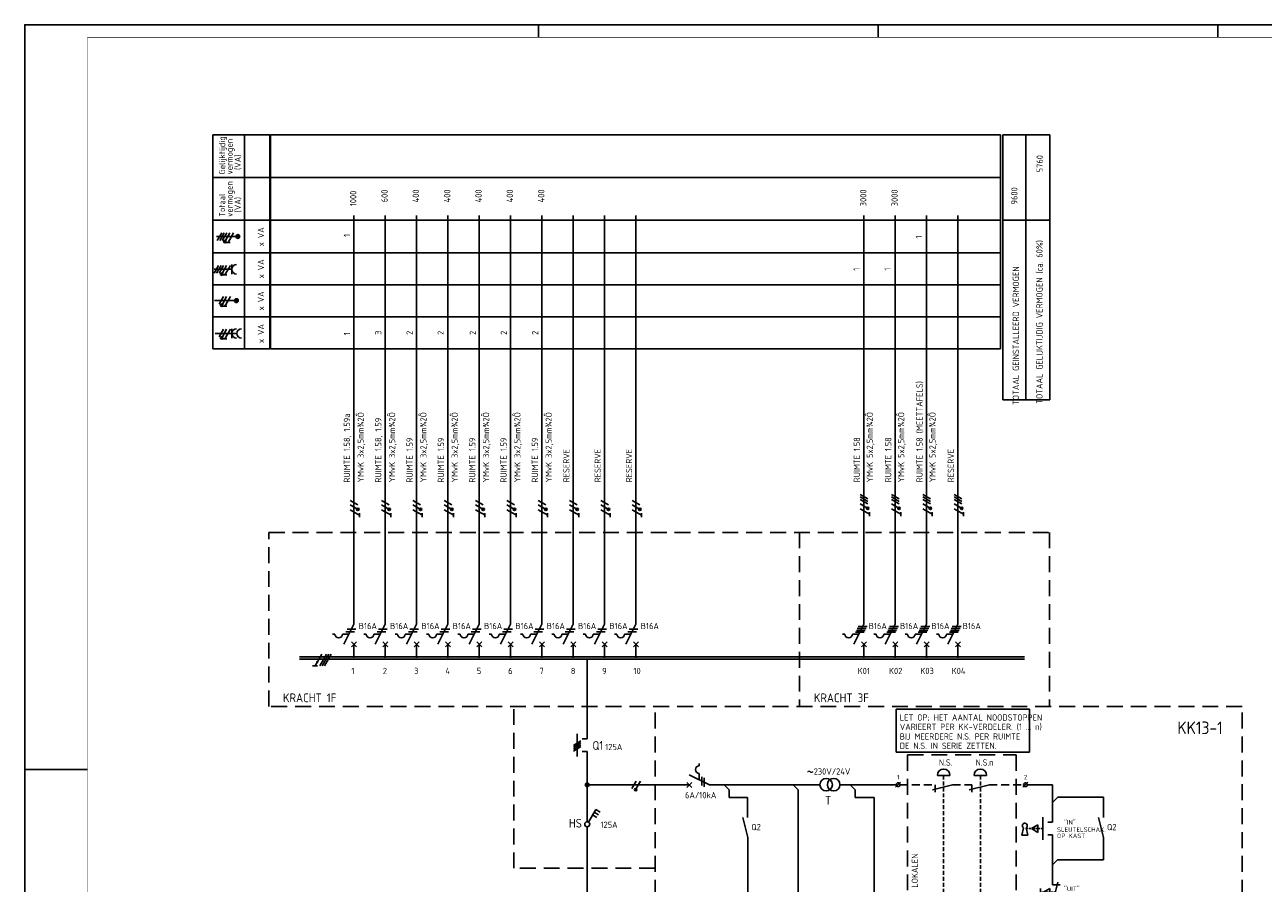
# Model space of a CAD drawing. Header units: millimetres. Extents: x 0 to 841, y 0 to 594.
# Tile 3 of 5: x 0 to 494, y 252 to 594. Entities that reach past the tile are written whole.
import ezdxf
from ezdxf.enums import TextEntityAlignment as Align

# ---------------------------------------------------------------- set-up
doc = ezdxf.new("R2010")
doc.units = ezdxf.units.MM
doc.linetypes.add('HIDDEN', pattern=[9.525, 6.35, -3.175])
doc.layers.get('0').update_dxf_attribs({"linetype": 'CONTINUOUS'})
for name, color, linetype in [('1', 7, 'CONTINUOUS'), ('40', 1, 'CONTINUOUS'), ('41', 2, 'CONTINUOUS'), ('52', 1, 'HIDDEN'), ('70', 1, 'CONTINUOUS'), ('71', 2, 'CONTINUOUS'), ('73', 4, 'CONTINUOUS'), ('EL$2B---_KADER', 4, 'CONTINUOUS'), ('LIJN018', 210, 'CONTINUOUS'), ('LIJN025', 10, 'CONTINUOUS'), ('LIJN035', 50, 'CONTINUOUS'), ('LIJN050', 90, 'CONTINUOUS'), ('TEKST25', 10, 'CONTINUOUS'), ('TEKST35', 50, 'CONTINUOUS'), ('TEKST50', 90, 'CONTINUOUS'), ('TEKST70', 130, 'CONTINUOUS')]:
    doc.layers.add(name, color=color, linetype=linetype)
doc.styles.add('5_0', font='iso.shx')
doc.styles.add('ISO', font='ISO.SHX')
doc.styles.add('NEN', font='iso.shx')
doc.styles.add('ROMAND', font='romand')

# ---------------------------------------------------------------- blocks, each defined once
blk = doc.blocks.new('A1')
at = {"layer": 'LIJN025'}
for p, q in [((205, 589), (205, 594)), ((340.5, 589), (340.5, 594)), ((476, 589), (476, 594)), ((0, 297), (25, 297))]:
    blk.add_line(p, q, dxfattribs=at)
blk.add_lwpolyline([(0, 0), (0, 594), (841, 594), (841, 0)], close=True, dxfattribs=at)
at = {"layer": 'LIJN050', "const_width": 0.2}
blk.add_lwpolyline([(836, 5), (836, 589), (25, 589), (25, 5)], close=True, dxfattribs=at)
at = {"layer": 'TEKST25', "style": 'ROMAND', "width": 2.899115}
blk.add_attdef('STATUS', text='', height=2.5, dxfattribs=at).set_placement((795, 71.5), (834, 71.5), align=Align.FIT)
at = {"layer": 'TEKST25', "style": 'ISO'}
for tag, p in [('E', (796.25, 66)), ('NAAM-E', (807.75, 66)), ('DATUM-E', (826, 66)), ('D', (796.25, 61)), ('NAAM-D', (807.75, 61)), ('DATUM-D', (826, 61)), ('C', (796.25, 56)), ('NAAM-C', (807.75, 56)), ('DATUM-C', (826, 56)), ('B', (796.25, 51)), ('NAAM-B', (807.75, 51)), ('DATUM-B', (826, 51)), ('A', (796.25, 46)), ('NAAM-A', (807.75, 46)), ('DATUM-A', (826, 46))]:
    blk.add_attdef(tag, text='', height=2.5, dxfattribs=at).set_placement(p, align=Align.CENTER)
for tag, p in [('DATUM', (673.75, 36.25)), ('SCHAAL', (709, 36.25)), ('GETEKEND', (739.25, 36.25)), ('GECONTOL.', (774, 36.25)), ('FORMAAT', (804.25, 28.25))]:
    blk.add_attdef(tag, p, '', height=2.5, dxfattribs=at)
at = {"layer": 'TEKST35', "style": 'ISO'}
for tag, p in [('PROJECT', (675.5, 72.5)), ('PLAATS', (675.5, 63.5)), ('INSTALLATIE-REGEL1', (675.5, 52.5)), ('INSTALLATIE-REGEL2', (675.5, 43.5))]:
    blk.add_attdef(tag, p, '', height=4, dxfattribs=at)
blk.add_attdef('PROJ.NR.', text='', height=4, dxfattribs=at).set_placement((822, 23), align=Align.CENTER)
at = {"layer": 'TEKST50', "style": 'ISO'}
blk.add_attdef('FILE-NAAM', text='', height=5, dxfattribs=at).set_placement((814.5, 7.5), align=Align.CENTER)
blk = doc.blocks.new('TTOTVERM')
at = {"layer": '40', "style": 'NEN'}
for s, p in [('TOTAAL GELIJKTIJDIG VERMOGEN (ca. 60%)', (15.91, -76.18)), ('TOTAAL GEINSTALLEERD VERMOGEN', (6.52, -81.68))]:
    blk.add_text(s, height=2.5, rotation=90, dxfattribs=at).set_placement(p, align=Align.CENTER)
blk = doc.blocks.new('RWS076')
at = {"layer": '71'}
blk.add_line((2, 0), (0, 2), dxfattribs=at)
blk = doc.blocks.new('RWS023', base_point=(227, 181))
at = {"layer": '40', "style": 'NEN'}
blk.add_text('~', height=5, dxfattribs=at).set_placement((223.5, 179.5))
blk = doc.blocks.new('RWS075')
at = {"layer": '71'}
blk.add_line((2, 0), (0, -2), dxfattribs=at)
blk = doc.blocks.new('STUURSTRROC')
at = {"layer": '1', "color": 2}
for p, q in [((-216.59, -22.7), (-216.59, -23.7)), ((-220.59, -27.28), (-212.55, -31.3)), ((-216.59, -26.7), (-216.59, -29.28))]:
    blk.add_line(p, q, dxfattribs=at)
at = {"layer": '1', "color": 1}
for p, q in [((-241.75, -29.75), (-243.5, -32.78)), ((-240, -29.75), (-241.73, -32.74))]:
    blk.add_line(p, q, dxfattribs=at)
blk.add_circle((-241.97, -33.18), 0.5, dxfattribs=at)
at = {"layer": '1', "color": 2}
blk.add_arc((-216.59, -25.2), 1.5, 90, 270, dxfattribs=at)
at = {"layer": '52', "ltscale": 0.1}
blk.add_line((-79.6, -48.71), (-85.97, -48.71), dxfattribs=at)
at = {"layer": '52', "linetype": 'HIDDEN', "ltscale": 0.1}
blk.add_line((-74.57, -74.11), (-80.45, -74.11), dxfattribs=at)
at = {"layer": '70'}
for p, q in [((-215.59, -28.03), (-215.59, -31.53)), ((-214.59, -28.53), (-214.59, -32.03)), ((-138.26, -32.21), (-136.26, -30.21)), ((-87.48, -32.21), (-85.48, -30.21)), ((-36.2, -91.16), (-34.2, -89.16)), ((-36.18, -113.36), (-34.18, -111.36)), ((-138.26, -117.01), (-136.26, -115.01)), ((-87.48, -117.01), (-85.48, -115.01))]:
    blk.add_line(p, q, dxfattribs=at)
at = {"layer": '70', "const_width": 0.5}
blk.add_lwpolyline([(-242.22, -33.18, 1), (-241.72, -33.18, 1)], format="xyb", close=True, dxfattribs=at)
at = {"layer": '71'}
for p, q in [((-121.61, -27.51), (-116.61, -27.51)), ((-106.96, -27.51), (-101.96, -27.51)), ((-221.59, -32.3), (-219.59, -30.3)), ((-221.59, -30.3), (-219.59, -32.3)), ((-204.71, -33.27), (-206.68, -31.3)), ((-177.08, -33.3), (-179.08, -31.3)), ((-177.08, -33.3), (-177.08, -116.01)), ((-154.34, -33.25), (-156.34, -31.25)), ((-115.51, -31.21), (-123.51, -33.21)), ((-122.51, -31.21), (-122.51, -34.21)), ((-100.86, -31.21), (-108.86, -33.21)), ((-107.86, -31.21), (-107.86, -34.21)), ((-75.67, -31.21), (-75.67, -46.21)), ((-197.38, -36.25), (-197.38, -44.31)), ((-146.76, -36.25), (-146.76, -116.01)), ((-73.57, -36.21), (-55.37, -36.21)), ((-55.37, -36.21), (-55.37, -44.31)), ((-197.28, -52.31), (-199.28, -44.31)), ((-79.57, -44.21), (-79.57, -53.21)), ((-55.37, -52.31), (-57.37, -44.31)), ((-87.93, -51.35), (-87.24, -48.42)), ((-85.53, -51.35), (-86.22, -48.42)), ((-84.07, -48.71), (-81.47, -47.21)), ((-81.47, -50.21), (-84.07, -48.71)), ((-81.47, -47.21), (-81.47, -50.21)), ((-75.67, -46.21), (-77.57, -46.21)), ((-197.28, -52.31), (-197.28, -98.64)), ((-87.93, -51.35), (-85.53, -51.35)), ((-75.67, -51.21), (-77.57, -51.21)), ((-75.67, -51.21), (-75.67, -71.12)), ((-55.37, -52.31), (-55.37, -61.11)), ((-73.67, -61.11), (-75.67, -63.11)), ((-55.37, -61.11), (-73.67, -61.11)), ((-80.45, -72.61), (-80.45, -75.61)), ((-79.3, -74.11), (-76.7, -72.61)), ((-76.7, -75.61), (-79.3, -74.11)), ((-76.7, -72.61), (-76.7, -75.61)), ((-75.67, -71.11), (-72.57, -71.11)), ((-75.57, -78.11), (-73.57, -70.11)), ((-75.57, -78.11), (-75.57, -98.64)), ((-73.57, -86.37), (-55.37, -86.37)), ((-55.37, -86.37), (-55.37, -98.67)), ((-53.37, -86.37), (-35.17, -86.37)), ((-35.2, -86.37), (-35.2, -89.41)), ((-35.2, -90.91), (-35.2, -91.07)), ((-192.28, -98.64), (-202.28, -98.64)), ((-202.28, -98.64), (-202.28, -103.64)), ((-192.28, -103.64), (-192.28, -98.64)), ((-80.57, -98.64), (-80.57, -103.64)), ((-70.57, -98.64), (-80.57, -98.64)), ((-70.57, -103.64), (-70.57, -98.64)), ((-202.28, -103.64), (-192.28, -103.64)), ((-197.28, -103.64), (-197.28, -116.01)), ((-80.57, -103.64), (-70.57, -103.64)), ((-75.57, -103.64), (-75.57, -116.01)), ((-55.37, -101.17), (-57.14, -99.4)), ((-55.37, -101.17), (-57.14, -102.94)), ((-55.37, -101.17), (-53.61, -99.4)), ((-55.37, -101.17), (-53.61, -102.94)), ((-55.37, -103.67), (-55.37, -116.01)), ((-35.17, -101.17), (-36.94, -99.4)), ((-35.17, -101.17), (-36.94, -102.94)), ((-35.17, -101.17), (-33.41, -99.4)), ((-35.17, -101.17), (-33.41, -102.94)), ((-35.17, -113.11), (-35.17, -116.01)), ((-115.51, -116.01), (-123.51, -118.01)), ((-122.51, -116.01), (-122.51, -118.91)), ((-100.86, -116.01), (-108.86, -118.01)), ((-107.86, -116.01), (-107.86, -118.91))]:
    blk.add_line(p, q, dxfattribs=at)
for centre, radius in [((-165.95, -31.2), 2.5), ((-162.95, -31.2), 2.5), ((-137.26, -31.21), 0.75), ((-86.48, -31.21), 0.75), ((-35.2, -90.16), 0.75), ((-55.37, -101.17), 2.5), ((-35.17, -101.17), 2.5), ((-35.18, -112.36), 0.75), ((-137.26, -116.01), 0.75), ((-86.48, -116.01), 0.75)]:
    blk.add_circle(centre, radius, dxfattribs=at)
for centre, radius, start, end in [((-119.11, -27.51), 2.5, 0, 180), ((-104.46, -27.51), 2.5, 0, 180), ((-86.73, -47.55), 1, 300.6656, 239.3344)]:
    blk.add_arc(centre, radius, start, end, dxfattribs=at)
at = {"layer": 'LIJN025', "linetype": 'HIDDEN'}
for p, q in [((-234.21, -132.65), (-234.21, 0)), ((0, -132.65), (0, 0)), ((-133.51, -19.35), (-133.51, -123.43)), ((-133.51, -19.35), (-90.21, -19.35)), ((-90.21, -19.35), (-90.21, -123.43)), ((-38.7, -92.53), (-9.92, -92.53)), ((-38.7, -92.53), (-38.7, -110.23)), ((-9.92, -92.53), (-9.92, -110.23)), ((-38.7, -110.23), (-9.92, -110.23)), ((-133.51, -123.43), (-90.21, -123.43)), ((0, -132.65), (-234.21, -132.65))]:
    blk.add_line(p, q, dxfattribs=at)
at = {"layer": 'LIJN025', "linetype": 'HIDDEN', "ltscale": 0.25}
for p, q in [((-119.11, -27.51), (-119.11, -116.91)), ((-104.46, -27.51), (-104.46, -116.91))]:
    blk.add_line(p, q, dxfattribs=at)
at = {"layer": 'LIJN035'}
for p, q in [((-84.8, -1.07), (-138, -1.07)), ((-138, -1.07), (-138, -18.29)), ((-84.8, -18.29), (-84.8, -1.07)), ((-138, -18.29), (-84.8, -18.29)), ((-261, -31.25), (-220.54, -31.25)), ((-212.55, -31.3), (-168.45, -31.3)), ((-204.71, -33.27), (-204.71, -36.25)), ((-160.45, -31.25), (-138.01, -31.25)), ((-154.34, -33.25), (-154.34, -36.25)), ((-85.73, -31.21), (-75.67, -31.21)), ((-204.71, -36.25), (-197.37, -36.25)), ((-154.34, -36.25), (-146.76, -36.25)), ((-197.28, -116.01), (-177.08, -116.01)), ((-146.76, -116.01), (-138.01, -116.01)), ((-85.73, -116.01), (-75.57, -116.01)), ((-73.57, -116.01), (-55.37, -116.01)), ((-53.37, -116.01), (-35.17, -116.01))]:
    blk.add_line(p, q, dxfattribs=at)
at = {"layer": 'LIJN035', "linetype": 'HIDDEN', "ltscale": 0.5}
for p, q in [((-136.51, -31.21), (-122.51, -31.21)), ((-115.51, -31.21), (-107.86, -31.21)), ((-100.86, -31.21), (-87.23, -31.21)), ((-35.2, -98.67), (-35.2, -90.91)), ((-35.18, -111.61), (-35.18, -103.67)), ((-136.51, -116.01), (-122.51, -116.01)), ((-115.51, -116.01), (-107.86, -116.01)), ((-100.86, -116.01), (-87.23, -116.01))]:
    blk.add_line(p, q, dxfattribs=at)
at = {"layer": '40'}
blk.add_blockref('RWS023', (-170.35, -27.2), dxfattribs=at)
at = {"layer": '70'}
blk.add_blockref('RWS076', (-75.57, -116.01), dxfattribs=at)
at = {"layer": 'TEKST70', "xscale": -1, "rotation": 180}
blk.add_blockref('RWS076', (-75.57, -36.21), dxfattribs=at)
at = {"layer": 'TEKST70'}
for name, p in [('RWS075', (-75.57, -86.37)), ('RWS075', (-55.37, -86.37)), ('RWS076', (-55.37, -116.01)), ('RWS076', (-55.37, -116.01))]:
    blk.add_blockref(name, p, dxfattribs=at)
at = {"layer": '40', "style": 'NEN'}
for s, height, p in [('LET OP; HET AANTAL NOODSTOPPEN', 2.5, (-136.6, -5.67)), ('VARIEERT PER KK-VERDELER. (1 ... n)', 2.5, (-136.6, -9.37)), ('BIJ MEERDERE N.S. PER RUIMTE', 2.5, (-136.6, -13.23)), ('DE N.S. IN SERIE ZETTEN.', 2.5, (-136.6, -16.93)), ('230V/24V', 2.5, (-170.95, -27.2)), ('N.S.', 2.5, (-121.01, -23.61)), ('N.S.n', 2.5, (-106.36, -23.61)), ('1', 1.8, (-137.76, -29.11)), ('2', 1.8, (-87.08, -29.11)), ('6A/10kA', 2.5, (-222.29, -36.63)), ('Q2', 2.5, (-195.83, -49.36)), ('SLEUTELSCHAK.', 1.8, (-73.87, -50.01)), ('"IN"', 1.8, (-71.07, -47.11)), ('Q2', 2.5, (-53.93, -49.36)), ('OP KAST', 1.8, (-73.87, -52.51)), ('"UIT"', 1.8, (-71.07, -73.61)), ('OP KAST', 1.8, (-71.07, -79.51)), ('DRUKKER ', 1.8, (-71.07, -76.51)), ('5', 1.8, (-33.01, -91.34)), ('SIGNALERING', 1.8, (-51.87, -99.07)), ('SIGNALERING', 1.8, (-29.32, -99.07)), ('OP KAST', 1.8, (-51.87, -101.97)), ('"IN BEDRIJF"', 1.8, (-51.87, -104.87)), ('"IN BEDRIJF"', 1.8, (-29.32, -104.87)), ('BIJ DEUR (LOKAAL)', 1.8, (-29.32, -101.97)), ('Gn.', 1.8, (-51.87, -107.77)), ('Gn.', 1.8, (-29.32, -107.77)), ('3', 1.8, (-137.76, -113.83)), ('4', 1.8, (-87.08, -113.83)), ('6', 1.8, (-33.01, -113.49))]:
    blk.add_text(s, height=height, dxfattribs=at).set_placement(p)
at = {"layer": '41', "style": 'NEN'}
blk.add_text('T', height=3.5, dxfattribs=at).set_placement((-163.95, -39.2), align=Align.RIGHT)
for s, p in [('Q1', (-190.33, -103.19)), ('Q2', (-68.63, -103.19))]:
    blk.add_text(s, height=3.5, dxfattribs=at).set_placement(p)
at = {"layer": 'TEKST25', "style": 'ISO'}
blk.add_text('N.S. IN LOKALEN', height=2.5, rotation=90, dxfattribs=at).set_placement((-129.37, -83.7))

msp = doc.modelspace()

# ---------------------------------------------------------------- linework, layer by layer
at = {"color": 10}
for p, q in [((118.51, 343.09), (115.8, 338.41)), ((120.38, 343.09), (117.68, 338.41)), ((121.32, 343.09), (118.61, 338.41)), ((121.32, 343.09), (118.61, 338.41)), ((122.26, 343.09), (119.55, 338.41)), ((116.74, 338.41), (114.86, 338.41))]:
    msp.add_line(p, q, dxfattribs=at)
msp.add_line((121.32, 343.09), (118.61, 338.41))
at = {"color": 10, "const_width": 0.469}
msp.add_lwpolyline([(116.82, 339.69, 1), (116.41, 339.93, 1)], format="xyb", close=True, dxfattribs=at)
at = {"layer": '1', "color": 1}
for p, q in [((78.57, 511.02), (76.82, 507.98)), ((79.57, 511.02), (77.82, 507.98)), ((80.57, 511.02), (78.82, 507.98)), ((81.82, 511.02), (80.1, 508.03)), ((83.32, 511.02), (81.14, 507.23)), ((77.3, 498.02), (75.55, 494.98)), ((78.3, 498.02), (76.55, 494.98)), ((79.3, 498.02), (77.55, 494.98)), ((80.55, 498.02), (78.83, 495.03)), ((82.05, 498.02), (79.87, 494.23)), ((79.3, 485.62), (77.55, 482.58)), ((80.55, 485.62), (78.83, 482.63)), ((82.05, 485.62), (79.87, 481.83)), ((79.3, 472.62), (77.55, 469.58)), ((80.55, 472.62), (78.83, 469.63)), ((82.05, 472.62), (79.87, 468.83)), ((336.32, 404.97), (333.28, 406.72)), ((336.32, 403.97), (333.28, 405.72)), ((348.82, 404.97), (345.78, 406.72)), ((348.82, 403.97), (345.78, 405.72)), ((361.32, 404.97), (358.28, 406.72)), ((361.32, 403.97), (358.28, 405.72)), ((373.82, 404.97), (370.78, 406.72)), ((373.82, 403.97), (370.78, 405.72)), ((132.79, 400.8), (129.8, 402.53)), ((132.87, 402.53), (129.83, 404.28)), ((133.62, 398.37), (129.83, 400.55)), ((145.29, 400.85), (142.3, 402.58)), ((145.37, 402.57), (142.33, 404.32)), ((146.12, 398.41), (142.33, 400.6)), ((157.79, 400.85), (154.8, 402.58)), ((157.87, 402.57), (154.83, 404.32)), ((158.62, 398.41), (154.83, 400.6)), ((170.29, 400.85), (167.3, 402.58)), ((170.37, 402.57), (167.33, 404.32)), ((171.12, 398.41), (167.33, 400.6)), ((182.79, 400.85), (179.8, 402.58)), ((182.87, 402.57), (179.83, 404.32)), ((183.62, 398.41), (179.83, 400.6)), ((195.29, 400.85), (192.3, 402.58)), ((195.37, 402.57), (192.33, 404.32)), ((196.12, 398.41), (192.33, 400.6)), ((207.79, 400.85), (204.8, 402.58)), ((207.87, 402.57), (204.83, 404.32)), ((208.62, 398.41), (204.83, 400.6)), ((220.29, 400.85), (217.3, 402.58)), ((220.37, 402.57), (217.33, 404.32)), ((221.12, 398.41), (217.33, 400.6)), ((232.79, 400.85), (229.8, 402.58)), ((232.87, 402.57), (229.83, 404.32)), ((233.62, 398.41), (229.83, 400.6)), ((245.29, 400.85), (242.3, 402.58)), ((245.37, 402.57), (242.33, 404.32)), ((246.12, 398.41), (242.33, 400.6)), ((336.24, 401.25), (333.25, 402.98)), ((336.32, 402.97), (333.28, 404.72)), ((337.07, 398.81), (333.28, 401)), ((348.74, 401.25), (345.75, 402.98)), ((348.82, 402.97), (345.78, 404.72)), ((349.57, 398.81), (345.78, 401)), ((361.24, 401.25), (358.25, 402.98)), ((361.32, 402.97), (358.28, 404.72)), ((362.07, 398.81), (358.28, 401)), ((373.74, 401.25), (370.75, 402.98)), ((373.82, 402.97), (370.78, 404.72)), ((374.57, 398.81), (370.78, 401))]:
    msp.add_line(p, q, dxfattribs=at)
at = {"layer": '1', "color": 2}
for p, q in [((122.75, 351.01), (123.75, 351.01)), ((126.75, 351.01), (129.33, 351.01)), ((127.33, 347.01), (131.35, 355.05)), ((135.25, 351.01), (136.25, 351.01)), ((139.25, 351.01), (141.83, 351.01)), ((139.83, 347.01), (143.85, 355.05)), ((147.75, 351.01), (148.75, 351.01)), ((151.75, 351.01), (154.33, 351.01)), ((152.33, 347.01), (156.35, 355.05)), ((160.25, 351.01), (161.25, 351.01)), ((164.25, 351.01), (166.83, 351.01)), ((164.83, 347.01), (168.85, 355.05)), ((172.75, 351.01), (173.75, 351.01)), ((176.75, 351.01), (179.33, 351.01)), ((177.33, 347.01), (181.35, 355.05)), ((185.25, 351.01), (186.25, 351.01)), ((189.25, 351.01), (191.83, 351.01)), ((189.83, 347.01), (193.85, 355.05)), ((197.75, 351.01), (198.75, 351.01)), ((201.75, 351.01), (204.33, 351.01)), ((202.33, 347.01), (206.35, 355.05)), ((210.25, 351.01), (211.25, 351.01)), ((214.25, 351.01), (216.83, 351.01)), ((214.83, 347.01), (218.85, 355.05)), ((222.75, 351.01), (223.75, 351.01)), ((226.75, 351.01), (229.33, 351.01)), ((227.33, 347.01), (231.35, 355.05)), ((235.25, 351.01), (236.25, 351.01)), ((239.25, 351.01), (241.83, 351.01)), ((239.83, 347.01), (243.85, 355.05)), ((326.2, 351.01), (327.2, 351.01)), ((330.2, 351.01), (332.78, 351.01)), ((330.78, 347.01), (334.8, 355.05)), ((338.7, 351.01), (339.7, 351.01)), ((342.7, 351.01), (345.28, 351.01)), ((343.28, 347.01), (347.3, 355.05)), ((351.2, 351.01), (352.2, 351.01)), ((355.2, 351.01), (357.78, 351.01)), ((355.78, 347.01), (359.8, 355.05)), ((363.7, 351.01), (364.7, 351.01)), ((367.7, 351.01), (370.28, 351.01)), ((368.28, 347.01), (372.3, 355.05))]:
    msp.add_line(p, q, dxfattribs=at)
at = {"layer": '1', "color": 1}
for centre in [(79.85, 507.59), (78.58, 494.59), (78.58, 482.19), (78.58, 469.19), (132.87, 400.78), (145.37, 400.82), (157.87, 400.82), (170.37, 400.82), (182.87, 400.82), (195.37, 400.82), (207.87, 400.82), (220.37, 400.82), (232.87, 400.82), (245.37, 400.82), (336.32, 401.22), (348.82, 401.22), (361.32, 401.22), (373.82, 401.22)]:
    msp.add_circle(centre, 0.5, dxfattribs=at)
at = {"layer": '1', "color": 2}
for centre in [(125.25, 351.01), (137.75, 351.01), (150.25, 351.01), (162.75, 351.01), (175.25, 351.01), (187.75, 351.01), (200.25, 351.01), (212.75, 351.01), (225.25, 351.01), (237.75, 351.01), (328.7, 351.01), (341.2, 351.01), (353.7, 351.01), (366.2, 351.01)]:
    msp.add_arc(centre, 1.5, 180, 0, dxfattribs=at)
at = {"layer": '70'}
for p, q in [((81.91, 507.23), (80.36, 507.23)), ((80.64, 494.23), (79.09, 494.23)), ((80.64, 481.83), (79.09, 481.83)), ((80.64, 468.83), (79.09, 468.83)), ((133.61, 397.65), (133.61, 399.21)), ((146.11, 397.7), (146.11, 399.25)), ((158.61, 397.7), (158.61, 399.25)), ((171.11, 397.7), (171.11, 399.25)), ((183.61, 397.7), (183.61, 399.25)), ((196.11, 397.7), (196.11, 399.25)), ((208.61, 397.7), (208.61, 399.25)), ((221.11, 397.7), (221.11, 399.25)), ((233.61, 397.7), (233.61, 399.25)), ((246.11, 397.7), (246.11, 399.25)), ((337.06, 398.1), (337.06, 399.65)), ((349.56, 398.1), (349.56, 399.65)), ((362.06, 398.1), (362.06, 399.65)), ((374.56, 398.1), (374.56, 399.65)), ((128.08, 352.01), (131.58, 352.01)), ((128.58, 353.01), (132.08, 353.01)), ((140.58, 352.01), (144.08, 352.01)), ((141.08, 353.01), (144.58, 353.01)), ((153.08, 352.01), (156.58, 352.01)), ((153.58, 353.01), (157.08, 353.01)), ((165.58, 352.01), (169.08, 352.01)), ((166.08, 353.01), (169.58, 353.01)), ((178.08, 352.01), (181.58, 352.01)), ((178.58, 353.01), (182.08, 353.01)), ((190.58, 352.01), (194.08, 352.01)), ((191.08, 353.01), (194.58, 353.01)), ((203.08, 352.01), (206.58, 352.01)), ((203.58, 353.01), (207.08, 353.01)), ((215.58, 352.01), (219.08, 352.01)), ((216.08, 353.01), (219.58, 353.01)), ((228.08, 352.01), (231.58, 352.01)), ((228.58, 353.01), (232.08, 353.01)), ((240.58, 352.01), (244.08, 352.01)), ((241.08, 353.01), (244.58, 353.01)), ((331.41, 351.76), (334.91, 351.76)), ((331.78, 352.51), (335.28, 352.51)), ((332.16, 353.26), (335.66, 353.26)), ((332.53, 354.01), (336.03, 354.01)), ((343.91, 351.76), (347.41, 351.76)), ((344.28, 352.51), (347.78, 352.51)), ((344.66, 353.26), (348.16, 353.26)), ((345.03, 354.01), (348.53, 354.01)), ((356.41, 351.76), (359.91, 351.76)), ((356.78, 352.51), (360.28, 352.51)), ((357.16, 353.26), (360.66, 353.26)), ((357.53, 354.01), (361.03, 354.01)), ((368.91, 351.76), (372.41, 351.76)), ((369.28, 352.51), (372.78, 352.51)), ((369.66, 353.26), (373.16, 353.26)), ((370.03, 354.01), (373.53, 354.01)), ((218.88, 306.67), (221.91, 308.42)), ((221.91, 307.67), (218.88, 305.92)), ((218.88, 305.17), (221.91, 306.92)), ((218.88, 304.42), (221.91, 306.17))]:
    msp.add_line(p, q, dxfattribs=at)
at = {"layer": '70', "const_width": 0.5}
for points in [[(79.6, 507.59, 1), (80.1, 507.59, 1)], [(78.33, 494.59, 1), (78.83, 494.59, 1)], [(78.33, 482.19, 1), (78.83, 482.19, 1)], [(78.33, 469.19, 1), (78.83, 469.19, 1)], [(132.87, 401.03, 1), (132.87, 400.53, 1)], [(145.37, 401.07, 1), (145.37, 400.57, 1)], [(157.87, 401.07, 1), (157.87, 400.57, 1)], [(170.37, 401.07, 1), (170.37, 400.57, 1)], [(182.87, 401.07, 1), (182.87, 400.57, 1)], [(195.37, 401.07, 1), (195.37, 400.57, 1)], [(207.87, 401.07, 1), (207.87, 400.57, 1)], [(220.37, 401.07, 1), (220.37, 400.57, 1)], [(232.87, 401.07, 1), (232.87, 400.57, 1)], [(245.37, 401.07, 1), (245.37, 400.57, 1)], [(336.32, 401.47, 1), (336.32, 400.97, 1)], [(348.82, 401.47, 1), (348.82, 400.97, 1)], [(361.32, 401.47, 1), (361.32, 400.97, 1)], [(373.82, 401.47, 1), (373.82, 400.97, 1)]]:
    msp.add_lwpolyline(points, format="xyb", close=True, dxfattribs=at)
at = {"layer": '71'}
for p, q in [((75.51, 496.49), (82.6, 496.49)), ((82.6, 494.61), (82.6, 498.37)), ((76, 470.91), (84.6, 470.91)), ((82.6, 469.03), (82.6, 472.79)), ((130.35, 346.01), (132.35, 348.01)), ((132.35, 346.01), (130.35, 348.01)), ((142.85, 346.01), (144.85, 348.01)), ((144.85, 346.01), (142.85, 348.01)), ((155.35, 346.01), (157.35, 348.01)), ((157.35, 346.01), (155.35, 348.01)), ((167.85, 346.01), (169.85, 348.01)), ((169.85, 346.01), (167.85, 348.01)), ((180.35, 346.01), (182.35, 348.01)), ((182.35, 346.01), (180.35, 348.01)), ((192.85, 346.01), (194.85, 348.01)), ((194.85, 346.01), (192.85, 348.01)), ((205.35, 346.01), (207.35, 348.01)), ((207.35, 346.01), (205.35, 348.01)), ((217.85, 346.01), (219.85, 348.01)), ((219.85, 346.01), (217.85, 348.01)), ((230.35, 346.01), (232.35, 348.01)), ((232.35, 346.01), (230.35, 348.01)), ((242.85, 346.01), (244.85, 348.01)), ((244.85, 346.01), (242.85, 348.01)), ((333.8, 346.01), (335.8, 348.01)), ((335.8, 346.01), (333.8, 348.01)), ((346.3, 346.01), (348.3, 348.01)), ((348.3, 346.01), (346.3, 348.01)), ((358.8, 346.01), (360.8, 348.01)), ((360.8, 346.01), (358.8, 348.01)), ((371.3, 346.01), (373.3, 348.01)), ((373.3, 346.01), (371.3, 348.01)), ((220.4, 311.29), (220.4, 302.29)), ((224.4, 309.29), (222.4, 309.29)), ((224.4, 304.29), (222.4, 304.29)), ((224.91, 276.06), (227.81, 281.08)), ((226.56, 278.92), (228.29, 277.92)), ((227.18, 280), (228.91, 279)), ((227.81, 281.08), (229.54, 280.08))]:
    msp.add_line(p, q, dxfattribs=at)
for centre, radius in [((85, 509.58), 0.75), ((85, 509.58), 0.5), ((85, 509.58), 0.25), ((84.43, 484), 0.75), ((84.43, 484), 0.5), ((84.43, 484), 0.25), ((224.4, 291), 0.75), ((224.4, 291), 0.5), ((224.4, 291), 0.25), ((224.4, 275.2), 1)]:
    msp.add_circle(centre, radius, dxfattribs=at)
for centre in [(84.48, 496.49), (84.48, 470.91), (86.48, 470.91)]:
    msp.add_arc(centre, 1.88, 90, 270, dxfattribs=at)
at = {"layer": '73'}
for p, q in [((109.62, 342.03), (398.84, 342.03)), ((109.62, 341.03), (398.84, 341.03))]:
    msp.add_line(p, q, dxfattribs=at)
msp.add_solid([(398.84, 341.03), (398.84, 342.03), (109.62, 341.03), (109.62, 342.03)], dxfattribs=at)
at = {"layer": 'LIJN018', "color": 9, "linetype": 'Continuous'}
for p, q in [((98.01, 550.08), (389.32, 550.08)), ((98.01, 464.83), (98.01, 550.08)), ((98.01, 533.08), (389.32, 533.08)), ((98.01, 516.11), (389.32, 516.11)), ((98.01, 503.11), (389.32, 503.11)), ((98.01, 490.33), (389.32, 490.33)), ((98.01, 477.53), (389.32, 477.53)), ((98.01, 464.83), (389.32, 464.83))]:
    msp.add_line(p, q, dxfattribs=at)
at = {"layer": 'LIJN018', "color": 9}
msp.add_line((389.32, 464.83), (389.32, 550.08), dxfattribs=at)
at = {"layer": 'LIJN025', "linetype": 'Continuous'}
for p, q in [((75.03, 464.83), (75.03, 550.08)), ((75.03, 550.08), (97.71, 550.08)), ((87.71, 464.83), (87.71, 550.08)), ((97.71, 464.83), (97.71, 550.08)), ((390.19, 444.49), (390.19, 550.11)), ((390.19, 550.11), (408.98, 550.11)), ((399.36, 444.66), (399.36, 549.95)), ((408.98, 444.49), (408.98, 550.11)), ((75.03, 533.08), (97.71, 533.08)), ((75.03, 516.11), (97.71, 516.11)), ((390.19, 516.11), (408.98, 516.11)), ((75.03, 503.11), (97.71, 503.11)), ((75.03, 490.34), (97.71, 490.34)), ((75.03, 477.53), (97.71, 477.53)), ((75.03, 464.83), (97.71, 464.83)), ((390.19, 444.49), (408.98, 444.49))]:
    msp.add_line(p, q, dxfattribs=at)
at = {"layer": 'LIJN025', "linetype": 'HIDDEN'}
for p, q in [((97.35, 391.6), (408.85, 391.6)), ((97.35, 322.2), (97.35, 391.6)), ((309.15, 391.6), (309.15, 322.2)), ((408.85, 391.6), (408.85, 322.2)), ((485.7, 322.2), (97.35, 322.2)), ((195.15, 257.65), (195.15, 322.2)), ((251.5, 257.65), (195.15, 257.65))]:
    msp.add_line(p, q, dxfattribs=at)
at = {"layer": 'LIJN035'}
for p, q in [((131.35, 355.05), (131.35, 517.9)), ((143.85, 355.05), (143.85, 517.9)), ((156.35, 355.05), (156.35, 517.9)), ((168.85, 355.05), (168.85, 517.9)), ((181.35, 355.05), (181.35, 517.9)), ((193.85, 355.05), (193.85, 517.9)), ((206.35, 355.05), (206.35, 517.9)), ((218.85, 355.05), (218.85, 517.9)), ((231.35, 355.05), (231.35, 517.9)), ((243.85, 355.05), (243.85, 517.9)), ((334.8, 355.05), (334.8, 517.9)), ((347.3, 355.05), (347.3, 517.9)), ((359.8, 355.05), (359.8, 517.9)), ((372.3, 355.05), (372.3, 517.9)), ((84.5, 509.58), (76.43, 509.58)), ((83.93, 484), (75.73, 484)), ((131.35, 341.6), (131.35, 347.1)), ((143.85, 341.6), (143.85, 347.1)), ((156.35, 341.6), (156.35, 347.1)), ((168.85, 341.6), (168.85, 347.1)), ((181.35, 341.6), (181.35, 347.1)), ((193.85, 341.6), (193.85, 347.1)), ((206.35, 341.6), (206.35, 347.1)), ((218.85, 341.6), (218.85, 347.1)), ((231.35, 341.6), (231.35, 347.1)), ((243.85, 341.6), (243.85, 347.1)), ((334.8, 341.6), (334.8, 347.1)), ((347.3, 341.6), (347.3, 347.1)), ((359.8, 341.6), (359.8, 347.1)), ((372.3, 341.6), (372.3, 347.1))]:
    msp.add_line(p, q, dxfattribs=at)
at = {"layer": 'LIJN035', "color": 90}
for p, q in [((224.4, 309.29), (224.4, 341.1)), ((224.4, 304.29), (224.4, 276.2)), ((224.4, 304.26), (224.4, 276.2)), ((224.4, 274.2), (224.4, 271.6)), ((224.4, 274.2), (224.4, 129.82))]:
    msp.add_line(p, q, dxfattribs=at)

# ---------------------------------------------------------------- block references
at = {"layer": 'EL$2B---_KADER'}
msp.add_blockref('A1', (0, 0), dxfattribs=at)
at = {"layer": 'LIJN025'}
for name, p in [('TTOTVERM', (390.15, 551.7)), ('STUURSTRROC', (485.7, 322.2))]:
    msp.add_blockref(name, p, dxfattribs=at)

# ---------------------------------------------------------------- texts
at = {"layer": '40', "linetype": 'Continuous', "style": 'NEN'}
for s, p in [('Gelijktijdig', (79.96, 534.33)), ('vermogen', (82.96, 534.33)), ('(VA)', (86.21, 536.08)), ('vermogen', (82.96, 517.41)), ('Totaal', (79.96, 517.41)), ('(VA)', (86.21, 519.16)), ('x VA', (95.46, 505.67)), ('x VA', (95.46, 492.89)), ('x VA', (95.46, 480.11)), ('x VA', (95.46, 467.09))]:
    msp.add_text(s, height=2.5, rotation=90, dxfattribs=at).set_placement(p)
at = {"layer": '40', "style": 'NEN'}
for s, p in [('5760', (406.17, 538.6)), ('9600', (396.05, 525.78))]:
    msp.add_text(s, height=2.5, rotation=90, dxfattribs=at).set_placement(p, align=Align.CENTER)
for s, p in [('1000', (132.28, 521.64)), ('3000', (335.78, 521.64)), ('3000', (348.28, 521.64)), (' 600', (144.78, 521.64)), (' 400', (157.28, 521.64)), (' 400', (169.78, 521.64)), (' 400', (182.28, 521.64)), (' 400', (194.78, 521.64)), (' 400', (207.28, 521.64)), ('1', (129.78, 509.44)), ('1', (357.98, 508.72)), ('1', (333.08, 495.94)), ('1', (345.48, 495.94)), ('1', (129.78, 470.24)), ('3', (142.28, 470.34)), ('2', (154.78, 470.34)), ('2', (167.18, 470.34)), ('2', (179.98, 470.34)), ('2', (192.38, 470.34)), ('2', (204.88, 470.34)), ('RUIMTE 1.58 (MEETTAFELS)', (358.23, 411.54)), ('RUIMTE 1.58, 1.59a', (129.78, 411.44)), (' YMvK 3x2,5mm¾2Ô', (135.28, 409.94)), (' YMvK 3x2,5mm¾2Ô', (147.78, 409.94)), (' YMvK 3x2,5mm¾2Ô', (160.28, 409.94)), (' YMvK 3x2,5mm¾2Ô', (172.78, 409.94)), (' YMvK 3x2,5mm¾2Ô', (185.28, 409.94)), (' YMvK 3x2,5mm¾2Ô', (197.78, 409.94)), (' YMvK 3x2,5mm¾2Ô', (210.28, 409.94)), (' YMvK 5x2,5mm¾2Ô', (338.38, 409.94)), (' YMvK 5x2,5mm¾2Ô', (350.88, 409.94)), (' YMvK 5x2,5mm¾2Ô', (363.38, 409.94)), ('RUIMTE 1.58, 1.59', (142.28, 411.44)), ('RUIMTE 1.59', (154.78, 411.44)), ('RUIMTE 1.59', (167.28, 411.44)), ('RUIMTE 1.59', (179.78, 411.44)), ('RUIMTE 1.59', (192.28, 411.44)), ('RUIMTE 1.59', (204.78, 411.44)), ('RUIMTE 1.58', (333.23, 411.54)), ('RUIMTE 1.58', (345.73, 411.54)), ('RESERVE', (217.33, 411.54)), ('RESERVE', (229.83, 411.54)), ('RESERVE', (242.33, 411.54)), ('RESERVE', (370.73, 411.54))]:
    msp.add_text(s, height=2.5, rotation=90, dxfattribs=at).set_placement(p)
for s, p in [('B16A', (133.26, 353.02)), ('B16A', (145.76, 353.02)), ('B16A', (158.26, 353.02)), ('B16A', (170.76, 353.02)), ('B16A', (183.26, 353.02)), ('B16A', (195.76, 353.02)), ('B16A', (208.26, 353.02)), ('B16A', (220.76, 353.02)), ('B16A', (233.26, 353.02)), ('B16A', (245.76, 353.02)), ('B16A', (336.71, 353.02)), ('B16A', (349.21, 353.02)), ('B16A', (361.71, 353.02)), ('B16A', (374.21, 353.02)), ('125A', (231.58, 304.78)), ('125A', (229.68, 273.78))]:
    msp.add_text(s, height=2.5, dxfattribs=at).set_placement(p)
at = {"layer": 'TEKST25', "style": '5_0'}
for s, p in [('1', (130.35, 335.1)), ('2', (142.85, 335.1)), ('3', (155.35, 335.1)), ('4', (167.85, 335.1)), ('5', (180.35, 335.1)), ('6', (192.85, 335.1)), ('7', (205.35, 335.1)), ('8', (217.85, 335.1)), ('9', (230.35, 335.1)), ('10', (242.85, 335.1)), ('K01', (332.3, 335.1)), ('K02', (344.8, 335.1)), ('K03', (357.3, 335.1)), ('K04', (369.8, 335.1))]:
    msp.add_text(s, height=2.5, dxfattribs=at).set_placement(p)
at = {"layer": 'TEKST35', "linetype": 'HIDDEN', "style": 'ISO'}
for s, p in [('KRACHT 1F', (103.02, 323.89)), ('KRACHT 3F', (314.82, 323.89))]:
    msp.add_text(s, height=3.5, dxfattribs=at).set_placement(p)
at = {"layer": 'TEKST35', "style": 'NEN'}
for s, p in [('Q1', (226.48, 304.88)), ('HS', (217.08, 273.88))]:
    msp.add_text(s, height=3.5, dxfattribs=at).set_placement(p)
at = {"layer": 'TEKST50', "linetype": 'HIDDEN', "style": 'ISO'}
msp.add_text('KK13-1', height=5, dxfattribs=at).set_placement((459.82, 311.19))

doc.saveas('drawing.dxf')
